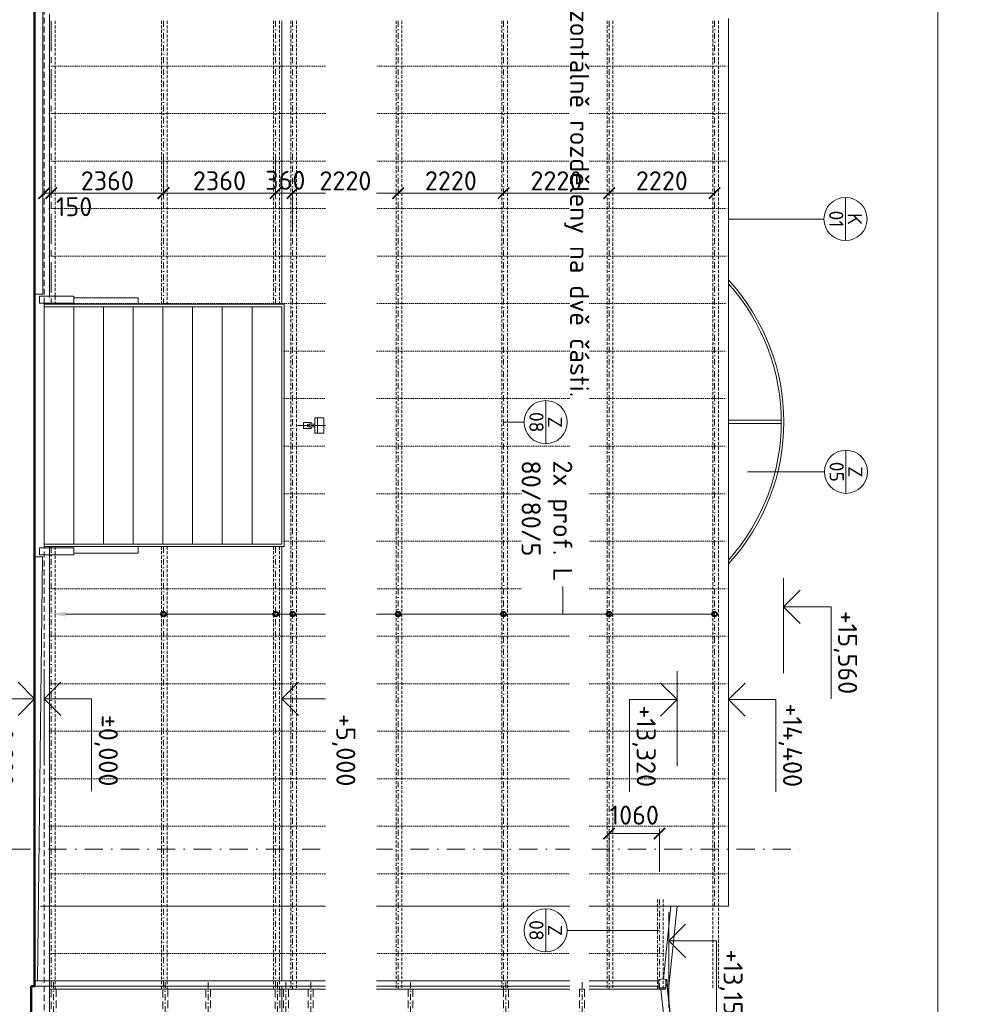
# Model space of a CAD drawing. Header units: millimetres. Extents: x -796345 to 3713765, y -2985421 to 2187451.
# Tile 36 of 256: x -85939 to -65807, y 24134 to 44855. Entities that reach past the tile are written whole.
import ezdxf
from ezdxf import colors
from ezdxf.entities.mleader import LeaderData, LeaderLine
from ezdxf.enums import TextEntityAlignment as Align
from ezdxf.math import Vec2, Vec3

# ---------------------------------------------------------------- set-up
doc = ezdxf.new("R2010")
doc.units = ezdxf.units.MM
doc.header["$PDMODE"] = 1
for name, pattern in [('CENTERX2', [101.6, 63.5, -12.7, 12.7, -12.7]), ('DASHDOT', [25.4, 12.7, -6.35, 0, -6.35]), ('DOT', [6.35, 0, -6.35]), ('HIDDEN', [9.525, 6.35, -3.175])]:
    doc.linetypes.add(name, pattern=pattern)
doc.layers.get('Defpoints').update_dxf_attribs({"color": 8})
for name, color, linetype, lineweight in [('A99_N_kce-pohl', 1, 'Continuous', 9), ('A99_N_kce-rez-ten', 4, 'Continuous', 9), ('A99_N_koty-200', 5, 'Continuous', 5), ('A99_N_koty-200-vysk', 6, 'Continuous', 9), ('A99_N_osy', 1, 'CENTERX2', 9), ('A99_N_sraf', 252, 'Continuous', 0), ('A99_N_txt-popis-50', 240, 'Continuous', 9), ('A99_N_znaceni 200', 5, 'Continuous', 5), ('A99_S_kce-pohl', 7, 'Continuous', 5), ('A99_S_kce-rez-sil', 7, 'Continuous', 15), ('A99_S_osy', 1, 'CENTERX2', 5)]:
    doc.layers.add(name, color=color, linetype=linetype, lineweight=lineweight)
doc.styles.add('A99_kota', font='isocpeur.ttf', dxfattribs={"height": 2})
doc.styles.add('A99_popis', font='isocpeur.ttf')
doc.dimstyles.new('A99_kota_200 new', dxfattribs={"dimscale": 200, "dimtxt": 2, "dimasz": 1.2, "dimexe": 0.5, "dimexo": 1.5, "dimgap": 0.3, "dimtad": 1, "dimdec": 0, "dimzin": 3, "dimdsep": 46, "dimtxsty": 'A99_kota', "dimblk": 'ARCHTICK', "dimcen": 2.5, "dimazin": 2, "dimtfac": 0.75, "dimtdec": 0, "dimtmove": 2, "dimatfit": 0, "dimfxl": 4, "dimfxlon": 1, "dimtolj": 1, "dimtzin": 0, "dimlwd": 5, "dimlwe": 5, "dimarcsym": 0})

# ---------------------------------------------------------------- blocks, each defined once
blk = doc.blocks.new('*U24')
at = {"color": 0, "linetype": 'ByBlock', "lineweight": -2}
blk.add_line((-3, 0), (7, 0), dxfattribs=at)
for points in [[(0, 0), (0, 5), (0, 5), (9.7, 5)], [(-1.75, 1.75), (0, 0), (1.75, 1.75)]]:
    blk.add_lwpolyline(points, dxfattribs=at)
at = {"color": 0, "linetype": 'ByBlock', "lineweight": -2, "style": 'A99_kota'}
for tag, p in [('VYSKA', (9.2, 7.75)), ('POPIS', (9.2, 4.5))]:
    blk.add_attdef(tag, text='', height=2, dxfattribs=at).set_placement(p, align=Align.TOP_RIGHT)
blk = doc.blocks.new('*U36')
at = {"color": 0, "linetype": 'ByBlock', "lineweight": -2}
blk.add_line((-3, 0), (7, 0), dxfattribs=at)
for points in [[(0, 0), (0, 5), (0, 5), (9.7, 5)], [(-1.75, 1.75), (0, 0), (1.75, 1.75)]]:
    blk.add_lwpolyline(points, dxfattribs=at)
at = {"color": 0, "linetype": 'ByBlock', "lineweight": -2, "style": 'A99_kota'}
for tag, p in [('VYSKA', (9.2, 7.75)), ('POPIS', (9.2, 4.5))]:
    blk.add_attdef(tag, text='', height=2, dxfattribs=at).set_placement(p, align=Align.TOP_RIGHT)
blk = doc.blocks.new('*U32')
at = {"color": 0, "linetype": 'ByBlock', "lineweight": -2}
blk.add_line((-3, 0), (7, 0), dxfattribs=at)
for points in [[(-1.75, -1.75), (0, 0), (1.75, -1.75)], [(0, 0), (0, -5), (0, -5), (9.7, -5)]]:
    blk.add_lwpolyline(points, dxfattribs=at)
at = {"color": 0, "linetype": 'ByBlock', "lineweight": -2, "style": 'A99_kota'}
for tag, p in [('VYSKA', (9.2, -2.25)), ('POPIS', (9.2, -5.5))]:
    blk.add_attdef(tag, text='', height=2, dxfattribs=at).set_placement(p, align=Align.TOP_RIGHT)
blk = doc.blocks.new('*U106')
at = {"color": 0, "linetype": 'ByBlock', "lineweight": -2}
blk.add_line((-3, 0), (7, 0), dxfattribs=at)
for points in [[(0, 0), (0, 5), (0, 5), (9.7, 5)], [(-1.75, 1.75), (0, 0), (1.75, 1.75)]]:
    blk.add_lwpolyline(points, dxfattribs=at)
at = {"color": 0, "linetype": 'ByBlock', "lineweight": -2, "style": 'A99_kota'}
for tag, p in [('VYSKA', (9.2, 7.75)), ('POPIS', (9.2, 4.5))]:
    blk.add_attdef(tag, text='', height=2, dxfattribs=at).set_placement(p, align=Align.TOP_RIGHT)
blk = doc.blocks.new('*U99')
at = {"color": 0, "linetype": 'ByBlock'}
blk.add_line((-3.02, 0), (3.02, 0), dxfattribs=at)
blk.add_circle((0, 0), 3.02, dxfattribs=at)
at = {"color": 0, "linetype": 'ByBlock', "style": 'A99_popis'}
for tag, p in [('KATEGORIE', (0, 1.31)), ('PRVEK', (0, -1.3))]:
    blk.add_attdef(tag, text='', height=2, dxfattribs=at).set_placement(p, align=Align.MIDDLE_CENTER)
blk = doc.blocks.new('_ArchTick')
at = {"color": 0, "linetype": 'ByBlock', "const_width": 0.15}
blk.add_lwpolyline([(-0.5, -0.5), (0.5, 0.5)], dxfattribs=at)
blk = doc.blocks.new('*D496')
at = {"layer": 'A99_N_koty-200', "color": 0, "lineweight": 5, "transparency": 16777216}
for p, q in [((-87957, 26350), (-90735, 26350)), ((-90635, -950), (-90635, 26350)), ((-86635, -950), (-90735, -950))]:
    blk.add_line(p, q, dxfattribs=at)
at = {"layer": 'Defpoints', "color": 0, "linetype": 'Continuous', "lineweight": 0, "transparency": 16777216}
for p in [(-90635, 26350), (-87657, 26350), (-85045, -950)]:
    blk.add_point(p, dxfattribs=at)
at = {"layer": 'A99_N_koty-200', "color": 0, "linetype": 'Continuous', "lineweight": 5, "transparency": 16777216, "xscale": 240, "yscale": 240, "zscale": 240}
for p, rotation in [((-90635, 26350), 90), ((-90635, -950), 270)]:
    blk.add_blockref('_ArchTick', p, dxfattribs=dict(at, rotation=rotation))
at = {"layer": 'A99_N_koty-200', "color": 0, "linetype": 'Continuous', "lineweight": 5, "transparency": 16777216, "insert": (-90107, 12173), "char_height": 400, "attachment_point": 5, "rotation": 270, "style": 'A99_kota', "bg_fill": 3, "box_fill_scale": 1.1, "bg_fill_color": 256, "bg_fill_true_color": 13158600, "bg_fill_transparency": 0}
blk.add_mtext('\\A1;I. ETAPA', dxfattribs=at)
blk = doc.blocks.new('*D507')
at = {"layer": 'A99_N_koty-200', "color": 0, "lineweight": 5, "transparency": 16777216}
for p, q in [((-80195, 41205), (-80195, 41305)), ((-77975, 41205), (-77975, 41305)), ((-80195, 41205), (-77975, 41205))]:
    blk.add_line(p, q, dxfattribs=at)
at = {"layer": 'Defpoints', "color": 0, "lineweight": 0, "transparency": 16777216}
for p in [(-80195, 41205), (-77975, 41205), (-77975, 41205)]:
    blk.add_point(p, dxfattribs=at)
at = {"layer": 'A99_N_koty-200', "color": 0, "lineweight": 5, "transparency": 16777216, "xscale": 240, "yscale": 240, "zscale": 240, "rotation": 180}
blk.add_blockref('_ArchTick', (-80195, 41205), dxfattribs=at)
at = {"layer": 'A99_N_koty-200', "color": 0, "lineweight": 5, "transparency": 16777216, "xscale": 240, "yscale": 240, "zscale": 240}
blk.add_blockref('_ArchTick', (-77975, 41205), dxfattribs=at)
at = {"layer": 'A99_N_koty-200', "color": 0, "transparency": 16777216, "insert": (-79085, 41465), "char_height": 400, "attachment_point": 5, "style": 'A99_kota'}
blk.add_mtext('\\A1;2220', dxfattribs=at)
blk = doc.blocks.new('*D508')
at = {"layer": 'A99_N_koty-200', "color": 0, "lineweight": 5, "transparency": 16777216}
for p, q in [((-77975, 41205), (-77975, 41305)), ((-75755, 41205), (-75755, 41305)), ((-77975, 41205), (-75755, 41205))]:
    blk.add_line(p, q, dxfattribs=at)
at = {"layer": 'Defpoints', "color": 0, "lineweight": 0, "transparency": 16777216}
for p in [(-77975, 41205), (-75755, 41205), (-75755, 41205)]:
    blk.add_point(p, dxfattribs=at)
at = {"layer": 'A99_N_koty-200', "color": 0, "lineweight": 5, "transparency": 16777216, "xscale": 240, "yscale": 240, "zscale": 240, "rotation": 180}
blk.add_blockref('_ArchTick', (-77975, 41205), dxfattribs=at)
at = {"layer": 'A99_N_koty-200', "color": 0, "lineweight": 5, "transparency": 16777216, "xscale": 240, "yscale": 240, "zscale": 240}
blk.add_blockref('_ArchTick', (-75755, 41205), dxfattribs=at)
at = {"layer": 'A99_N_koty-200', "color": 0, "transparency": 16777216, "insert": (-76865, 41465), "char_height": 400, "attachment_point": 5, "style": 'A99_kota'}
blk.add_mtext('\\A1;2220', dxfattribs=at)
blk = doc.blocks.new('*D509')
at = {"layer": 'A99_N_koty-200', "color": 0, "lineweight": 5, "transparency": 16777216}
for p, q in [((-75755, 41205), (-75755, 41305)), ((-73535, 41205), (-73535, 41305)), ((-75755, 41205), (-73535, 41205))]:
    blk.add_line(p, q, dxfattribs=at)
at = {"layer": 'Defpoints', "color": 0, "lineweight": 0, "transparency": 16777216}
for p in [(-75755, 41205), (-73535, 41205), (-73535, 41205)]:
    blk.add_point(p, dxfattribs=at)
at = {"layer": 'A99_N_koty-200', "color": 0, "lineweight": 5, "transparency": 16777216, "xscale": 240, "yscale": 240, "zscale": 240, "rotation": 180}
blk.add_blockref('_ArchTick', (-75755, 41205), dxfattribs=at)
at = {"layer": 'A99_N_koty-200', "color": 0, "lineweight": 5, "transparency": 16777216, "xscale": 240, "yscale": 240, "zscale": 240}
blk.add_blockref('_ArchTick', (-73535, 41205), dxfattribs=at)
at = {"layer": 'A99_N_koty-200', "color": 0, "transparency": 16777216, "insert": (-74645, 41465), "char_height": 400, "attachment_point": 5, "style": 'A99_kota'}
blk.add_mtext('\\A1;2220', dxfattribs=at)
blk = doc.blocks.new('*D510')
at = {"layer": 'A99_N_koty-200', "color": 0, "lineweight": 5, "transparency": 16777216}
for p, q in [((-73535, 41205), (-73535, 41305)), ((-71315, 41205), (-71315, 41305)), ((-73535, 41205), (-71315, 41205))]:
    blk.add_line(p, q, dxfattribs=at)
at = {"layer": 'Defpoints', "color": 0, "lineweight": 0, "transparency": 16777216}
for p in [(-73535, 41205), (-71315, 41205), (-71315, 41205)]:
    blk.add_point(p, dxfattribs=at)
at = {"layer": 'A99_N_koty-200', "color": 0, "lineweight": 5, "transparency": 16777216, "xscale": 240, "yscale": 240, "zscale": 240, "rotation": 180}
blk.add_blockref('_ArchTick', (-73535, 41205), dxfattribs=at)
at = {"layer": 'A99_N_koty-200', "color": 0, "lineweight": 5, "transparency": 16777216, "xscale": 240, "yscale": 240, "zscale": 240}
blk.add_blockref('_ArchTick', (-71315, 41205), dxfattribs=at)
at = {"layer": 'A99_N_koty-200', "color": 0, "transparency": 16777216, "insert": (-72425, 41465), "char_height": 400, "attachment_point": 5, "style": 'A99_kota'}
blk.add_mtext('\\A1;2220', dxfattribs=at)
blk = doc.blocks.new('*D511')
at = {"layer": 'A99_N_koty-200', "color": 0, "lineweight": 5, "transparency": 16777216}
for p, q in [((-85425, 41205), (-85425, 41305)), ((-85275, 41205), (-85275, 41305)), ((-85425, 41205), (-85275, 41205))]:
    blk.add_line(p, q, dxfattribs=at)
at = {"layer": 'Defpoints', "color": 0, "lineweight": 0, "transparency": 16777216}
for p in [(-85425, 41082.5), (-85275, 41205), (-85275, 41082.5)]:
    blk.add_point(p, dxfattribs=at)
at = {"layer": 'A99_N_koty-200', "color": 0, "lineweight": 5, "transparency": 16777216, "xscale": 240, "yscale": 240, "zscale": 240, "rotation": 180}
blk.add_blockref('_ArchTick', (-85425, 41205), dxfattribs=at)
at = {"layer": 'A99_N_koty-200', "color": 0, "lineweight": 5, "transparency": 16777216, "xscale": 240, "yscale": 240, "zscale": 240}
blk.add_blockref('_ArchTick', (-85275, 41205), dxfattribs=at)
at = {"layer": 'A99_N_koty-200', "color": 0, "transparency": 16777216, "insert": (-84795, 40920), "char_height": 400, "attachment_point": 5, "style": 'A99_kota'}
blk.add_mtext('\\A1;150', dxfattribs=at)
blk = doc.blocks.new('*D512')
at = {"layer": 'A99_N_koty-200', "color": 0, "lineweight": 5, "transparency": 16777216}
for p, q in [((-82915, 42005), (-82915, 41105)), ((-85275, 41205), (-85275, 41105)), ((-85275, 41205), (-82915, 41205))]:
    blk.add_line(p, q, dxfattribs=at)
at = {"layer": 'Defpoints', "color": 0, "lineweight": 0, "transparency": 16777216}
for p in [(-82915, 52059), (-85275, 41205), (-82915, 41205)]:
    blk.add_point(p, dxfattribs=at)
at = {"layer": 'A99_N_koty-200', "color": 0, "lineweight": 5, "transparency": 16777216, "xscale": 240, "yscale": 240, "zscale": 240, "rotation": 180}
blk.add_blockref('_ArchTick', (-85275, 41205), dxfattribs=at)
at = {"layer": 'A99_N_koty-200', "color": 0, "lineweight": 5, "transparency": 16777216, "xscale": 240, "yscale": 240, "zscale": 240}
blk.add_blockref('_ArchTick', (-82915, 41205), dxfattribs=at)
at = {"layer": 'A99_N_koty-200', "color": 0, "transparency": 16777216, "insert": (-84095, 41465), "char_height": 400, "attachment_point": 5, "style": 'A99_kota'}
blk.add_mtext('\\A1;2360', dxfattribs=at)
blk = doc.blocks.new('*D513')
at = {"layer": 'A99_N_koty-200', "color": 0, "lineweight": 5, "transparency": 16777216}
for p, q in [((-80555, 41205), (-80555, 41305)), ((-80195, 40405), (-80195, 41305)), ((-80555, 41205), (-80195, 41205))]:
    blk.add_line(p, q, dxfattribs=at)
at = {"layer": 'Defpoints', "color": 0, "lineweight": 0, "transparency": 16777216}
for p in [(-80555, 41205), (-80195, 41205), (-80195, 20178)]:
    blk.add_point(p, dxfattribs=at)
at = {"layer": 'A99_N_koty-200', "color": 0, "lineweight": 5, "transparency": 16777216, "xscale": 240, "yscale": 240, "zscale": 240, "rotation": 180}
blk.add_blockref('_ArchTick', (-80555, 41205), dxfattribs=at)
at = {"layer": 'A99_N_koty-200', "color": 0, "lineweight": 5, "transparency": 16777216, "xscale": 240, "yscale": 240, "zscale": 240}
blk.add_blockref('_ArchTick', (-80195, 41205), dxfattribs=at)
at = {"layer": 'A99_N_koty-200', "color": 0, "transparency": 16777216, "insert": (-80350, 41475), "char_height": 400, "attachment_point": 5, "style": 'A99_kota'}
blk.add_mtext('\\A1;360', dxfattribs=at)
blk = doc.blocks.new('*D514')
at = {"layer": 'A99_N_koty-200', "color": 0, "lineweight": 5, "transparency": 16777216}
for p, q in [((-80555, 42005), (-80555, 41105)), ((-82915, 41205), (-82915, 41305)), ((-82915, 41205), (-80555, 41205))]:
    blk.add_line(p, q, dxfattribs=at)
at = {"layer": 'Defpoints', "color": 0, "lineweight": 0, "transparency": 16777216}
for p in [(-80555, 54011), (-82915, 41205), (-80555, 41205)]:
    blk.add_point(p, dxfattribs=at)
at = {"layer": 'A99_N_koty-200', "color": 0, "lineweight": 5, "transparency": 16777216, "xscale": 240, "yscale": 240, "zscale": 240, "rotation": 180}
blk.add_blockref('_ArchTick', (-82915, 41205), dxfattribs=at)
at = {"layer": 'A99_N_koty-200', "color": 0, "lineweight": 5, "transparency": 16777216, "xscale": 240, "yscale": 240, "zscale": 240}
blk.add_blockref('_ArchTick', (-80555, 41205), dxfattribs=at)
at = {"layer": 'A99_N_koty-200', "color": 0, "transparency": 16777216, "insert": (-81735, 41465), "char_height": 400, "attachment_point": 5, "style": 'A99_kota'}
blk.add_mtext('\\A1;2360', dxfattribs=at)
blk = doc.blocks.new('*D515')
at = {"layer": 'A99_N_koty-200', "color": 0, "lineweight": 5, "transparency": 16777216}
for p, q in [((-73535, 26925), (-73535, 27825)), ((-72475.5, 26925), (-72475.5, 27825)), ((-72475.5, 27725), (-73535, 27725))]:
    blk.add_line(p, q, dxfattribs=at)
at = {"layer": 'Defpoints', "color": 0, "lineweight": 0, "transparency": 16777216}
for p in [(-73535, 27725), (-73535, 26340), (-72475.5, 26340)]:
    blk.add_point(p, dxfattribs=at)
at = {"layer": 'A99_N_koty-200', "color": 0, "lineweight": 5, "transparency": 16777216, "xscale": 240, "yscale": 240, "zscale": 240}
for p, rotation in [((-73535, 27725), 179.9999999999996), ((-72475.5, 27725), 359.9999999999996)]:
    blk.add_blockref('_ArchTick', p, dxfattribs=dict(at, rotation=rotation))
at = {"layer": 'A99_N_koty-200', "color": 0, "transparency": 16777216, "insert": (-73005.25, 28115), "char_height": 400, "attachment_point": 5, "style": 'A99_kota'}
blk.add_mtext('\\A1;1060', dxfattribs=at)

msp = doc.modelspace()

# ---------------------------------------------------------------- linework, layer by layer
at = {"layer": 'A99_N_kce-pohl', "color": 7, "linetype": 'HIDDEN', "lineweight": 5, "ltscale": 20}
msp.add_line((-85425, 5915.1), (-85425, 100450), dxfattribs=at)
at = {"layer": 'A99_N_kce-pohl', "color": 5, "linetype": 'Continuous', "lineweight": 9}
for p, q in [((-85310, 44880), (-85310, 39040)), ((-85310, 33590), (-85310, 24625))]:
    msp.add_line(p, q, dxfattribs=at)
at = {"layer": 'A99_N_kce-pohl', "color": 5, "linetype": 'Continuous', "lineweight": 13}
for q in [(-71025, 44880), (-85505, 26200)]:
    msp.add_line((-71025, 26200), q, dxfattribs=at)
at = {"layer": 'A99_N_kce-pohl', "color": 1, "linetype": 'Continuous', "lineweight": 9}
msp.add_line((-85309.9, 24515), (-85309.9, 5915), dxfattribs=at)
at = {"layer": 'A99_N_kce-pohl', "color": 1, "linetype": 'Continuous', "lineweight": 13}
msp.add_line((-72309.6, 24438.4), (-70929.2, 11700), dxfattribs=at)
at = {"layer": 'A99_N_kce-pohl', "color": 5, "lineweight": 9}
for points in [[(-80425, 38865), (-80425, 44830)], [(-80425, 24625), (-80425, 33765)]]:
    msp.add_lwpolyline(points, dxfattribs=at)
at = {"layer": 'A99_N_kce-pohl', "color": 5, "linetype": 'Continuous', "lineweight": 5}
for points in [[(-83447.5, 38865), (-83447.5, 39005), (-84800.2, 39005)], [(-84800, 38815), (-84800, 38815), (-84800, 33815)], [(-84175, 38815), (-84175, 38815), (-84175, 33815)], [(-83550, 38815), (-83550, 38815), (-83550, 33815)], [(-82925, 38815), (-82925, 38815), (-82925, 33815)], [(-82300, 38815), (-82300, 38815), (-82300, 33815)], [(-81675, 38815), (-81675, 38815), (-81675, 33815)], [(-81050, 38815), (-81050, 38815), (-81050, 33815)], [(-79670, 36475), (-79670, 36155)], [(-80090, 36315), (-79832.5, 36315)], [(-79805, 36287.5), (-79805, 36252.5), (-79970, 36252.5), (-79970, 36377.5), (-79805, 36377.5), (-79805, 36342.5)], [(-79860.2, 36342.5), (-79730, 36342.5)], [(-79860.2, 36287.5), (-79730, 36287.5)], [(-79805, 36315), (-79410.2, 36315)], [(-83447.5, 33765), (-83447.5, 33625), (-84800.2, 33625)], [(-72235, 26200), (-72390, 24666.5)]]:
    msp.add_lwpolyline(points, dxfattribs=at)
at = {"layer": 'A99_N_kce-pohl', "color": 5, "linetype": 'Continuous', "lineweight": 9}
msp.add_lwpolyline([(-85425, 38865), (-80375, 38865), (-80375, 33765), (-85425, 33765)], close=True, dxfattribs=at)
at = {"layer": 'A99_N_kce-pohl', "color": 5, "linetype": 'Continuous', "lineweight": 5}
msp.add_lwpolyline([(-79535.2, 36475), (-79535.2, 36155), (-79730, 36155), (-79730, 36475)], close=True, dxfattribs=at)
at = {"layer": 'A99_N_kce-pohl', "color": 1, "linetype": 'Continuous', "lineweight": 0}
for points in [[(-69915, 36425), (-71025, 36425)], [(-69915, 36355), (-71025, 36355)]]:
    msp.add_lwpolyline(points, dxfattribs=at)
at = {"layer": 'A99_N_kce-pohl', "color": 5, "linetype": 'Continuous', "lineweight": 13}
msp.add_lwpolyline([(-72104.4, 26200), (-72275.6, 24505.8), (-72275.6, 24224.5)], dxfattribs=at)
at = {"layer": 'A99_N_kce-pohl', "color": 1, "linetype": 'Continuous', "lineweight": 5}
for points in [[(-72343.5, 24480), (-72490, 24480), (-72490, 24655), (-72407.6, 24669.5), (-72317.1, 24654.1), (-72312.2, 24608.6), (-72316.3, 24608.1), (-72318.4, 24628)], [(-85625, 24625), (-72490, 24625), (-72490, 24515), (-85625, 24515)], [(-72349.3, 24480), (-72346.1, 24450)], [(-72322.4, 24649), (-72343.5, 24646.7)], [(-72343.5, 24480), (-72343.5, 24646.7)], [(-72343.5, 24550.4), (-72322, 24552.8)], [(-72247.4, 23957.3), (-72322.4, 24649)], [(-72322, 24552.8), (-72309.6, 24438.4)], [(-72446.7, 24450), (-71065, 11700)]]:
    msp.add_lwpolyline(points, dxfattribs=at)
at = {"layer": 'A99_N_kce-pohl', "color": 1, "lineweight": 9}
msp.add_lwpolyline([(-80425, 5700), (-80425, 24515)], dxfattribs=at)
at = {"layer": 'A99_N_kce-pohl', "color": 1, "linetype": 'Continuous', "lineweight": 9}
msp.add_lwpolyline([(-72346.1, 24450), (-85309.9, 24450)], dxfattribs=at)
at = {"layer": 'A99_N_kce-pohl', "color": 5, "linetype": 'Continuous', "lineweight": 5}
msp.add_circle((-79860, 36315), 27.5, dxfattribs=at)
at = {"layer": 'A99_N_kce-pohl', "color": 1, "linetype": 'Continuous', "lineweight": 0}
for centre, radius, start, end in [((-74267.5, 36390), 4410, 317.32926, 42.67074), ((-74267.4, 36390), 4354.9, 318.11967, 41.88033)]:
    msp.add_arc(centre, radius, start, end, dxfattribs=at)
at = {"layer": 'A99_N_koty-200', "color": 5, "linetype": 'Continuous', "lineweight": 5}
msp.add_lwpolyline([(-85425, 38815), (-80425, 38815), (-80425, 33815), (-85425, 33815)], close=True, dxfattribs=at)
at = {"layer": 'A99_N_osy', "linetype": 'DASHDOT', "lineweight": 9, "ltscale": 30}
msp.add_lwpolyline([(-89905, 27400), (-69440, 27400)], dxfattribs=at)
at = {"layer": 'A99_N_sraf', "color": 5, "linetype": 'DOT', "lineweight": 5, "ltscale": 7}
for points in [[(-85310, 43880), (-71025, 43880)], [(-85310, 42880), (-71025, 42880)], [(-85310, 41880), (-71025, 41880)], [(-85310, 40880), (-71025, 40880)], [(-85310, 39880), (-71025, 39880)], [(-85045, 38880), (-71025, 38880)], [(-80375, 37880), (-71025, 37880)], [(-80375, 36880), (-71025, 36880)], [(-80375, 35880), (-71025, 35880)], [(-80375, 34880), (-71025, 34880)], [(-80375, 33880), (-71025, 33880)], [(-85310, 32880), (-71025, 32880)], [(-85310, 31880), (-71025, 31880)], [(-85310, 30880), (-71025, 30880)], [(-85310, 29880), (-71025, 29880)], [(-85310, 28880), (-71025, 28880)], [(-85310, 27880), (-71025, 27880)], [(-85310, 26880), (-71025, 26880)], [(-85310, 25200), (-72336.1, 25200)]]:
    msp.add_lwpolyline(points, dxfattribs=at)
at = {"layer": 'A99_N_txt-popis-50', "lineweight": 40}
for centre in [(-73535, 32345), (-71315, 32345)]:
    msp.add_circle(centre, 50, dxfattribs=at)
at = {"layer": 'A99_N_znaceni 200'}
for points in [[(-69013, 40660), (-71025, 40660)], [(-69003, 35340), (-70625, 35340)]]:
    msp.add_lwpolyline(points, dxfattribs=at)
at = {"layer": 'A99_S_kce-pohl'}
for points in [[(-85455, 51620), (-85455, 39080)], [(-85455, 39080), (-85625, 39080)], [(-85455, 33550), (-85625, 33550)]]:
    msp.add_lwpolyline(points, dxfattribs=at)
at = {"layer": 'A99_S_kce-pohl', "lineweight": 9}
for points in [[(-84800.2, 39040), (-85522.5, 39040), (-85522.5, 38890), (-84800.2, 38890)], [(-84800.2, 33590), (-85522.5, 33590), (-85522.5, 33740), (-84800.2, 33740)]]:
    msp.add_lwpolyline(points, close=True, dxfattribs=at)
at = {"layer": 'A99_S_kce-pohl', "color": 5}
msp.add_lwpolyline([(-85425, 33740), (-85425, 38890)], dxfattribs=at)
at = {"layer": 'A99_S_kce-rez-sil', "linetype": 'HIDDEN', "lineweight": 0, "ltscale": 25}
msp.add_lwpolyline([(-82925, 5700), (-82925, 24450), (-82825, 24450), (-82825, 5700)], dxfattribs=at)
at = {"layer": 'A99_S_kce-rez-sil', "color": 30, "linetype": 'HIDDEN', "lineweight": 0, "ltscale": 25}
msp.add_lwpolyline([(-82025, 5700), (-82025, 24450), (-81925, 24450), (-81925, 5700)], dxfattribs=at)
at = {"layer": 'A99_S_osy', "color": 5, "lineweight": 0, "ltscale": 10}
msp.add_lwpolyline([(-85315, 51835), (-85315, 38865)], dxfattribs=at)
at = {"layer": 'A99_S_osy', "color": 5, "lineweight": 5, "ltscale": 10}
msp.add_lwpolyline([(-85275, 44830), (-85275, 38865)], dxfattribs=at)
at = {"layer": 'A99_S_osy', "color": 5, "linetype": 'HIDDEN', "lineweight": 0, "ltscale": 10}
for points in [[(-85195, 44830), (-85195, 38865)], [(-82955, 44830), (-82955, 38865)], [(-82835, 44830), (-82835, 38865)], [(-73575, 44830), (-73575, 24450)], [(-73455, 44830), (-73455, 24450)], [(-71355, 44830), (-71355, 24450)], [(-71235, 44830), (-71235, 24450)], [(-72515.5, 26340), (-72515.5, 24450)], [(-72395.5, 26340), (-72395.5, 24450)]]:
    msp.add_lwpolyline(points, dxfattribs=at)
at = {"layer": 'A99_S_osy', "color": 5, "linetype": 'DASHDOT', "lineweight": 5, "ltscale": 10}
for points in [[(-82915, 44830), (-82915, 38865)], [(-80555, 44830), (-80555, 38865)], [(-73535, 44830), (-73535, 24450)], [(-71315, 44830), (-71315, 26200)], [(-82915, 33765), (-82915, 24450)], [(-80555, 33765), (-80555, 24450)], [(-72475.5, 24450), (-72475.5, 26340)]]:
    msp.add_lwpolyline(points, dxfattribs=at)
at = {"layer": 'A99_S_osy', "linetype": 'DASHDOT', "lineweight": 5, "ltscale": 10}
for points in [[(-82875, 24600), (-82875, -950)], [(-81975, 24600), (-81975, -950)]]:
    msp.add_lwpolyline(points, dxfattribs=at)

# ---------------------------------------------------------------- block references
at = {"layer": 'A99_N_koty-200-vysk', "lineweight": 5, "xscale": 200, "yscale": 200, "zscale": 200, "rotation": 270}
for name, p, values in [('*U36', (-69865, 32500), {'VYSKA': '+15,560'}), ('*U24', (-85425, 30560), {'VYSKA': '±0,000'}), ('*U24', (-80425, 30560), {'VYSKA': '+5,000'}), ('*U32', (-72104.4, 30545), {'VYSKA': '+13,320'}), ('*U24', (-71025, 30545), {'VYSKA': '+14,400'}), ('*U106', (-72275.6, 25470), {'VYSKA': '+13,150'})]:
    msp.add_blockref(name, p, dxfattribs=at).add_auto_attribs(values)
at = {"layer": 'A99_N_koty-200-vysk', "lineweight": 5}
ref = msp.add_blockref('*U32', (-85625, 30560), dxfattribs=dict(at, xscale=200, yscale=200, zscale=200, rotation=270))
ref.add_attrib('VYSKA', '-0,200', dxfattribs={"layer": '0', "color": 0, "linetype": 'ByBlock', "lineweight": -2, "height": 400, "rotation": 270, "style": 'A99_kota'}).set_placement((-86075, 28720), align=Align.TOP_RIGHT)
ref.add_attrib('POPIS_001', 'UT', (-87125, 29320), dxfattribs={"layer": '0', "color": 0, "linetype": 'ByBlock', "lineweight": -2, "height": 400, "rotation": 270, "style": 'A99_kota'})
at = {"layer": 'A99_N_znaceni 200', "xscale": 150, "yscale": 150, "zscale": 150, "rotation": 270}
for p, values in [((-68560, 40660), {'KATEGORIE': 'K', 'PRVEK': '01'}), ((-68550, 35340), {'KATEGORIE': 'Z', 'PRVEK': '05'})]:
    msp.add_blockref('*U99', p, dxfattribs=at).add_auto_attribs(values)

# ---------------------------------------------------------------- dimensions: what is measured, and where the dimension line sits
at = {"layer": 'A99_N_koty-200'}
for base, p1, p2, picture, middle in [((-82915, 41205), (-85275, 41205), (-82915, 52059.5), '*D512', (-84095, 41465)), ((-71315, 41205), (-73535, 41205), (-71315, 41205), '*D510', (-72425, 41465)), ((-73535, 27725), (-72475.5, 26340), (-73535, 26340), '*D515', (-73005.25, 28115))]:
    dim = msp.add_linear_dim(base=base, p1=p1, p2=p2, dimstyle='A99_kota_200 new', override={"dimscale": 0, "dimtix": 0, "dimtofl": 1, "dimtmove": 2, "dimatfit": 3}, dxfattribs=at)
    dim.commit()
    dim.dimension.update_dxf_attribs({"geometry": picture, "text_midpoint": middle})
dim = msp.add_linear_dim(base=(-85275, 41205), p1=(-85425, 41082.5), p2=(-85275, 41082.5), dimstyle='A99_kota_200 new', override={"dimscale": 0, "dimtix": 0, "dimtofl": 1, "dimtmove": 2, "dimatfit": 3}, dxfattribs=at)
dim.commit()
dim.dimension.update_dxf_attribs({"geometry": '*D511', "text_midpoint": (-84795, 40920), "dimtype": 128})

# ---------------------------------------------------------------- leaders
at = {"layer": 'A99_N_txt-popis-50', "lineweight": 9}
ml = msp.add_multileader_mtext('Standard', dxfattribs=at)
ml.set_content('\\A1;{\\C256;osazení nových sekčních vrat\\PII. etapa)}', color=1, style='A99_popis')
ml.set_leader_properties(color=256, linetype='ByLayer', lineweight=-1)
ml.build(insert=Vec2(0, 0))
ml.multileader.update_dxf_attribs({"dogleg_length": 6.4, "arrow_head_size": 200, "scale": 200})
ctx = ml.context
ctx.base_point, ctx.scale, ctx.char_height, ctx.arrow_head_size, ctx.landing_gap_size, ctx.plane_origin = Vec3(9755, 35330), 200, 400, 200, 400, Vec3(8542.5, 27235)
ctx.text_align_type = 1
notes = []
notes.append((ctx, [(0, (1, 1, 0), (9112.5, 35330), (1, 0), 642.5, [(0, [(5985, 35330)], 0, [])])]))
ctx.mtext.insert, ctx.mtext.width, ctx.mtext.alignment, ctx.mtext.flow_direction = Vec3(13795, 35590), 7394.888, 2, 5
for ctx, leaders in notes:
    for number, flags, end, landing, length, lines in leaders:
        leader = LeaderData()
        leader.index, (leader.has_last_leader_line, leader.has_dogleg_vector, leader.attachment_direction) = number, flags
        leader.last_leader_point, leader.dogleg_vector, leader.dogleg_length = Vec3(end), Vec3(landing), length
        for number, points, colour, breaks in lines:
            line = LeaderLine()
            line.index, line.vertices, line.color, line.breaks = number, Vec3.list(points), colors.encode_raw_color(colour), breaks
            leader.lines.append(line)
        ctx.leaders.append(leader)

# ---------------------------------------------------------------- next in the draw order: dimensions: what is measured, and where the dimension line sits
at = {"layer": 'A99_N_koty-200', "color": 1, "linetype": 'Continuous', "lineweight": 5}
dim = msp.add_linear_dim(base=(-90635, 26350), p1=(-85045, -950), p2=(-87657.3, 26350), angle=90, text='I. ETAPA', dimstyle='A99_kota_200 new', override={"dimscale": 0, "dimtix": 0, "dimtofl": 1, "dimtmove": 2, "dimatfit": 0, "dimfxl": 20, "dimtfill": 1}, dxfattribs=at)
dim.commit()
dim.dimension.update_dxf_attribs({"geometry": '*D496', "text_midpoint": (-90107.5, 12172.5), "dimtype": 128})

# ---------------------------------------------------------------- next in the draw order: leaders
at = {"layer": 'A99_N_txt-popis-50', "lineweight": 9}
ml = msp.add_multileader_mtext('Standard', dxfattribs=at)
ml.set_content('\\A1;{\\C256;vertikalní panely budou v úrovni +5,000 m (horní hrana vrat) horizontálně rozděleny na dvě části. }', color=1, style='A99_popis')
ml.set_leader_properties(color=256, linetype='ByLayer', lineweight=-1)
ml.build(insert=Vec2(0, 0))
ml.multileader.update_dxf_attribs({"dogleg_length": 1, "arrow_head_size": 300, "scale": 200})
ctx = ml.context
ctx.base_point, ctx.scale, ctx.char_height, ctx.arrow_head_size, ctx.landing_gap_size, ctx.plane_origin, ctx.plane_x_axis, ctx.plane_y_axis = Vec3(-74217.5, 61732.5), 200, 400, 300, 250, Vec3(-82778.5, 49152.5), Vec3(0, -1), Vec3(1, 0)
notes = []
notes.append((ctx, [(1, (1, 1, 0), (-74217.5, 45587.5), (0, 1), 585, [(0, [(-80425, 45582.5)], 0, [])])]))
ctx.mtext.insert, ctx.mtext.text_direction, ctx.mtext.rotation, ctx.mtext.width, ctx.mtext.defined_height, ctx.mtext.flow_direction = Vec3(-73957.5, 61482.5), Vec3(0, -1), 4.712389, 15234.519, 2541.3, 5
ctx.mtext.has_bg_fill, ctx.mtext.bg_color, ctx.mtext.bg_scale_factor, ctx.mtext.bg_transparency, ctx.mtext.use_window_bg_color = 1, -1073741824, 1, 0, 1
for ctx, leaders in notes:
    for number, flags, end, landing, length, lines in leaders:
        leader = LeaderData()
        leader.index, (leader.has_last_leader_line, leader.has_dogleg_vector, leader.attachment_direction) = number, flags
        leader.last_leader_point, leader.dogleg_vector, leader.dogleg_length = Vec3(end), Vec3(landing), length
        for number, points, colour, breaks in lines:
            line = LeaderLine()
            line.index, line.vertices, line.color, line.breaks = number, Vec3.list(points), colors.encode_raw_color(colour), breaks
            leader.lines.append(line)
        ctx.leaders.append(leader)

# ---------------------------------------------------------------- next in the draw order: linework, layer by layer
at = {"layer": 'A99_N_kce-pohl', "color": 7, "lineweight": 50}
for points in [[(-85695, 24515), (-85625, 24515), (-85625, 114437.5)], [(-85695, 24515), (-85695, -11482.5)]]:
    msp.add_lwpolyline(points, dxfattribs=at)
at = {"layer": 'A99_N_txt-popis-50', "lineweight": 9}
msp.add_lwpolyline([(-74867.5, 32345), (-71315, 32345)], dxfattribs=at)
at = {"layer": 'A99_N_txt-popis-50', "lineweight": 40}
for centre in [(-80550, 32345), (-80190, 32345), (-77975, 32345), (-75755, 32345)]:
    msp.add_circle(centre, 50, dxfattribs=at)
at = {"layer": 'A99_N_znaceni 200'}
for points in [[(-75323, 36385), (-75755, 36385)], [(-74417, 25690), (-72475.5, 25690)]]:
    msp.add_lwpolyline(points, dxfattribs=at)
at = {"layer": 'A99_S_kce-pohl'}
msp.add_lwpolyline([(-85562.5, 24625), (-85457.2, 33550)], dxfattribs=at)
at = {"layer": 'A99_S_kce-rez-sil', "linetype": 'HIDDEN', "lineweight": 0, "ltscale": 25}
for points in [[(-85275, 5700), (-85275, 24450), (-85175, 24450), (-85175, 5700)], [(-80385, -950), (-80385, 24450), (-80285, 24450), (-80285, -950)], [(-77765, -950), (-77765, 24450), (-77665, 24450), (-77665, -950)], [(-75755, -950), (-75755, 24450), (-75655, 24450), (-75655, -950)], [(-74155, -950), (-74155, 24450), (-74055, 24450), (-74055, -950)]]:
    msp.add_lwpolyline(points, dxfattribs=at)
at = {"layer": 'A99_S_kce-rez-sil', "color": 1, "linetype": 'HIDDEN', "lineweight": 0, "ltscale": 25}
msp.add_lwpolyline([(-80565, 5700), (-80565, 24450), (-80465, 24450), (-80465, 5700)], dxfattribs=at)
at = {"layer": 'A99_S_kce-rez-sil', "color": 30, "linetype": 'HIDDEN', "lineweight": 0, "ltscale": 25}
msp.add_lwpolyline([(-79865, -950), (-79865, 24450), (-79765, 24450), (-79765, -950)], dxfattribs=at)
at = {"layer": 'A99_S_osy', "color": 5, "linetype": 'DASHDOT', "lineweight": 5, "ltscale": 10}
for points in [[(-80195, 44830), (-80195, 24450)], [(-77975, 44830), (-77975, 24450)], [(-75755, 44830), (-75755, 24450)], [(-85275, 33765), (-85275, 24450)]]:
    msp.add_lwpolyline(points, dxfattribs=at)
at = {"layer": 'A99_S_osy', "linetype": 'DASHDOT', "lineweight": 5, "ltscale": 10}
for points in [[(-85225, 24600), (-85225, -950)], [(-80515, 24600), (-80515, 5700)], [(-80335, 24600), (-80335, -950)], [(-77715, 24600), (-77715, -950)], [(-75705, 24600), (-75705, -950)], [(-74105, 24600), (-74105, -950)]]:
    msp.add_lwpolyline(points, dxfattribs=at)

# ---------------------------------------------------------------- next in the draw order: block references
at = {"layer": 'A99_N_znaceni 200'}
ref = msp.add_blockref('*U99', (-74870, 36385), dxfattribs=dict(at, xscale=-150, yscale=150, zscale=150, rotation=270))
ref.add_attrib('KATEGORIE', 'Z', dxfattribs={"layer": '0', "color": 0, "linetype": 'ByBlock', "height": 300, "rotation": 270, "style": 'A99_popis'}).set_placement((-74673.5, 36385), align=Align.MIDDLE_CENTER)
ref.add_attrib('PRVEK', '08', dxfattribs={"layer": '0', "color": 0, "linetype": 'ByBlock', "height": 300, "rotation": 270, "style": 'A99_popis'}).set_placement((-75064.7, 36385), align=Align.MIDDLE_CENTER)
ref = msp.add_blockref('*U99', (-74870, 25690), dxfattribs=dict(at, xscale=-150, yscale=150, zscale=150, rotation=270))
ref.add_attrib('KATEGORIE', 'Z', dxfattribs={"layer": '0', "color": 0, "linetype": 'ByBlock', "height": 300, "rotation": 270, "style": 'A99_popis'}).set_placement((-74673.5, 25690), align=Align.MIDDLE_CENTER)
ref.add_attrib('PRVEK', '08', dxfattribs={"layer": '0', "color": 0, "linetype": 'ByBlock', "height": 300, "rotation": 270, "style": 'A99_popis'}).set_placement((-75064.7, 25690), align=Align.MIDDLE_CENTER)

# ---------------------------------------------------------------- next in the draw order: dimensions: what is measured, and where the dimension line sits
at = {"layer": 'A99_N_koty-200'}
for base, p1, p2, picture, middle in [((-80555, 41205), (-82915, 41205), (-80555, 54010.8), '*D514', (-81735, 41465)), ((-77975, 41205), (-80195, 41205), (-77975, 41205), '*D507', (-79085, 41465)), ((-75755, 41205), (-77975, 41205), (-75755, 41205), '*D508', (-76865, 41465)), ((-73535, 41205), (-75755, 41205), (-73535, 41205), '*D509', (-74645, 41465))]:
    dim = msp.add_linear_dim(base=base, p1=p1, p2=p2, dimstyle='A99_kota_200 new', override={"dimscale": 0, "dimtix": 0, "dimtofl": 1, "dimtmove": 2, "dimatfit": 3}, dxfattribs=at)
    dim.commit()
    dim.dimension.update_dxf_attribs({"geometry": picture, "text_midpoint": middle})
dim = msp.add_linear_dim(base=(-80195, 41205), p1=(-80555, 41205), p2=(-80195, 20178), dimstyle='A99_kota_200 new', override={"dimscale": 0, "dimtix": 0, "dimtofl": 1, "dimtmove": 2, "dimatfit": 3}, dxfattribs=at)
dim.commit()
dim.dimension.update_dxf_attribs({"geometry": '*D513', "text_midpoint": (-80350, 41475), "dimtype": 128})

# ---------------------------------------------------------------- next in the draw order: leaders
at = {"layer": 'A99_N_txt-popis-50', "lineweight": 9}
ml = msp.add_multileader_mtext('Standard', dxfattribs=at)
ml.set_content('2x prof. L\\P\\pq*;80/80/5', color=1, style='A99_popis')
ml.set_leader_properties(color=256, linetype='ByLayer', lineweight=-1)
ml.build(insert=Vec2(0, 0))
ml.multileader.update_dxf_attribs({"dogleg_length": 2.92, "arrow_head_size": 300, "scale": 200})
ctx = ml.context
ctx.base_point, ctx.scale, ctx.char_height, ctx.arrow_head_size, ctx.landing_gap_size, ctx.plane_origin, ctx.plane_x_axis, ctx.plane_y_axis = Vec3(-74510, 35830), 200, 400, 300, 250, Vec3(-79882.5, 33840), Vec3(0, -1), Vec3(1, 0)
notes = []
notes.append((ctx, [(1, (1, 1, 0), (-74510, 32345), (0, 1), 585, [(0, [(-85275, 32345)], 0, [])])]))
ctx.mtext.insert, ctx.mtext.text_direction, ctx.mtext.rotation, ctx.mtext.width, ctx.mtext.flow_direction = Vec3(-74310, 35580), Vec3(0, -1), 4.712389, 14.736, 5
ctx.mtext.has_bg_fill, ctx.mtext.bg_color, ctx.mtext.bg_scale_factor, ctx.mtext.bg_transparency, ctx.mtext.use_window_bg_color = 1, -1073741824, 1, 0, 1
for ctx, leaders in notes:
    for number, flags, end, landing, length, lines in leaders:
        leader = LeaderData()
        leader.index, (leader.has_last_leader_line, leader.has_dogleg_vector, leader.attachment_direction) = number, flags
        leader.last_leader_point, leader.dogleg_vector, leader.dogleg_length = Vec3(end), Vec3(landing), length
        for number, points, colour, breaks in lines:
            line = LeaderLine()
            line.index, line.vertices, line.color, line.breaks = number, Vec3.list(points), colors.encode_raw_color(colour), breaks
            leader.lines.append(line)
        ctx.leaders.append(leader)

# ---------------------------------------------------------------- next in the draw order: linework, layer by layer
at = {"layer": 'A99_N_txt-popis-50', "lineweight": 40}
msp.add_circle((-82910, 32345), 50, dxfattribs=at)
at = {"layer": 'A99_S_osy', "color": 5, "linetype": 'HIDDEN', "lineweight": 0, "ltscale": 10}
for points in [[(-78015, 44830), (-78015, 24450)], [(-77895, 44830), (-77895, 24450)], [(-75795, 44830), (-75795, 24450)], [(-75675, 44830), (-75675, 24450)], [(-85195, 33765), (-85195, 24450)], [(-82955, 33765), (-82955, 24450)], [(-82835, 33765), (-82835, 24450)]]:
    msp.add_lwpolyline(points, dxfattribs=at)
at = {"layer": 'A99_S_osy', "color": 5, "lineweight": 0, "ltscale": 10}
msp.add_lwpolyline([(-85315, 33765), (-85315, 24450)], dxfattribs=at)

# ---------------------------------------------------------------- next in the draw order: leaders
at = {"layer": 'A99_N_txt-popis-50', "lineweight": 9}
ml = msp.add_multileader_mtext('Standard', dxfattribs=at)
ml.set_content('\\A1;{\\C256;1x nový nosník\\P100x250x6 }', color=1, style='A99_popis')
ml.set_leader_properties(color=256, linetype='ByLayer', lineweight=-1)
ml.build(insert=Vec2(0, 0))
ml.multileader.update_dxf_attribs({"dogleg_length": 1, "arrow_head_size": 300, "scale": 200})
ctx = ml.context
ctx.base_point, ctx.scale, ctx.char_height, ctx.arrow_head_size, ctx.landing_gap_size, ctx.plane_origin, ctx.plane_x_axis, ctx.plane_y_axis = Vec3(-78632.7, 21752.5), 200, 400, 300, 250, Vec3(-82186, 30470), Vec3(0, -1), Vec3(1, 0)
ctx.text_align_type = 2
notes = []
notes.append((ctx, [(1, (1, 1, 0), (-78632.7, 22337.5), (0, -1), 585, [(0, [(-80515, 22337.5)], 0, [])])]))
ctx.mtext.insert, ctx.mtext.text_direction, ctx.mtext.rotation, ctx.mtext.width, ctx.mtext.defined_height, ctx.mtext.alignment, ctx.mtext.flow_direction = Vec3(-78432.7, 17902.5), Vec3(0, -1), 4.712389, 4027.5, 906.7, 3, 5
ctx.mtext.has_bg_fill, ctx.mtext.bg_color, ctx.mtext.bg_scale_factor, ctx.mtext.bg_transparency, ctx.mtext.use_window_bg_color = 1, -1073741824, 1, 0, 1
for ctx, leaders in notes:
    for number, flags, end, landing, length, lines in leaders:
        leader = LeaderData()
        leader.index, (leader.has_last_leader_line, leader.has_dogleg_vector, leader.attachment_direction) = number, flags
        leader.last_leader_point, leader.dogleg_vector, leader.dogleg_length = Vec3(end), Vec3(landing), length
        for number, points, colour, breaks in lines:
            line = LeaderLine()
            line.index, line.vertices, line.color, line.breaks = number, Vec3.list(points), colors.encode_raw_color(colour), breaks
            leader.lines.append(line)
        ctx.leaders.append(leader)

# ---------------------------------------------------------------- next in the draw order: linework, layer by layer
at = {"layer": 'A99_N_kce-rez-ten', "color": 3, "linetype": 'Continuous', "lineweight": 0, "ltscale": 0.5}
msp.add_lwpolyline([(-66620, 115340), (-66620, -12735), (-95850, -12735), (-95850, 115340)], close=True, dxfattribs=at)
at = {"layer": 'A99_S_osy', "color": 5, "linetype": 'HIDDEN', "lineweight": 0, "ltscale": 10}
for points in [[(-80595, 44830), (-80595, 38865)], [(-80475, 44830), (-80475, 38865)], [(-80235, 44830), (-80235, 24450)], [(-80115, 44830), (-80115, 24450)], [(-80595, 33765), (-80595, 24450)], [(-80475, 33765), (-80475, 24450)]]:
    msp.add_lwpolyline(points, dxfattribs=at)
at = {"layer": 'A99_S_osy', "linetype": 'DASHDOT', "lineweight": 5, "ltscale": 10}
msp.add_lwpolyline([(-79815, 24600), (-79815, -950)], dxfattribs=at)

doc.saveas('drawing.dxf')
